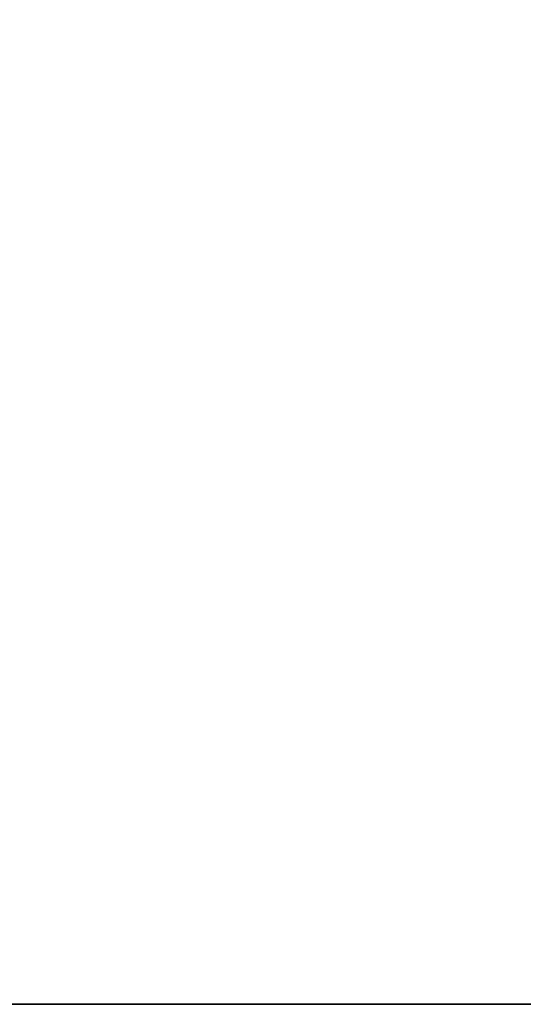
# Model space of a CAD drawing. Header units: millimetres. Extents: x -603 to 3703, y -115 to 193.
# Tile 2 of 256: x -502 to -468, y -18 to 49. Entities that reach past the tile are written whole.
import ezdxf

# ---------------------------------------------------------------- set-up
doc = ezdxf.new("R2010")
doc.units = ezdxf.units.MM
doc.layers.add('151', color=7, linetype='Continuous', true_color=0xffffff)

# ---------------------------------------------------------------- blocks, each defined once
blk = doc.blocks.new('UG_SURFACE_001')
at = {"layer": '151', "color": 252, "linetype": 'Continuous', "lineweight": 35}
for points in [[(-603, -18, -7.75), (-603, 174.4, -7.75), (-453, 174.4, -7.75), (-453, -18, -7.75)], [(603, -18, 2212.25), (603, 174.4, 2212.25), (-603, 174.4, 2212.25), (-603, -18, 2212.25)], [(603, -18, 2212.25), (-603, -18, 2212.25), (-453, -18, 2062.25), (453, -18, 2062.25)], [(-603, -18, 2212.25), (-603, -18, -7.75), (-453, -18, -7.75), (-453, -18, 2062.25)]]:
    blk.add_3dface(points, dxfattribs=at)

msp = doc.modelspace()

# ---------------------------------------------------------------- linework, layer by layer
at = {"layer": '151', "color": 252, "linetype": 'Continuous', "lineweight": 35, "true_color": 0x939598}
for p, q in [((-603, -18, 2212.25), (603, -18, 2212.25)), ((-603, -18, -7.75), (-453, -18, -7.75))]:
    msp.add_line(p, q, dxfattribs=at)

# ---------------------------------------------------------------- block references
msp.add_blockref('UG_SURFACE_001', (0, 0), dxfattribs=at)

doc.saveas('drawing.dxf')
